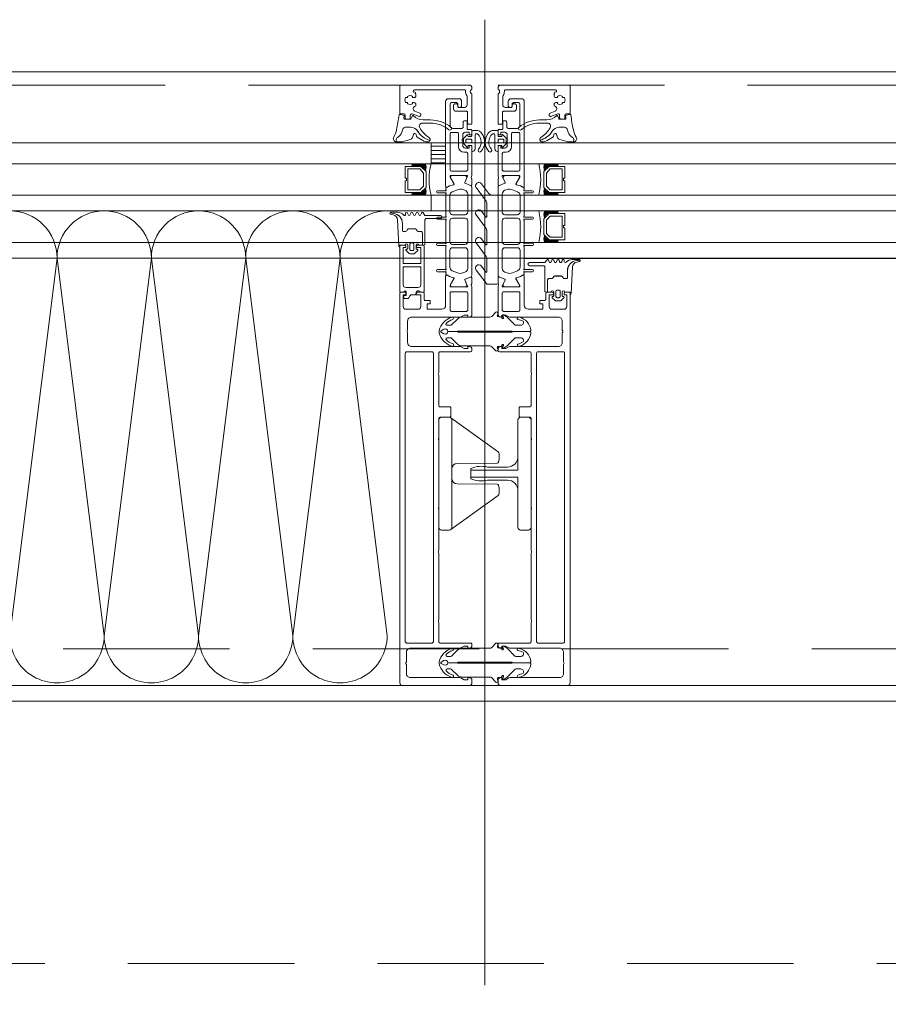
# Model space of a CAD drawing. Header units: millimetres. Extents: x 144573 to 336993, y 74252 to 247042.
# Tile 184 of 256: x 149592 to 149923, y 197940 to 198315. Entities that reach past the tile are written whole.
import ezdxf

# ---------------------------------------------------------------- set-up
doc = ezdxf.new("R2010")
doc.units = ezdxf.units.MM
doc.linetypes.add('ČÁRKOVANÁ', pattern=[19.05, 12.7, -6.35])
doc.layers.add('FASÁDA DETAILNÍ', color=255, linetype='Continuous', lineweight=0)

# ---------------------------------------------------------------- blocks, each defined once
blk = doc.blocks.new('244748_a')
blk.add_lwpolyline([(8.32, -1.69, 0.082248), (6.34, -0.9, -1.09695), (6.94, -0.1, -0.315353), (11.26, -5.15, -0.480529), (10.87, -5.64), (4.27, -5.64), (4.08, -5.45), (-16.53, -5.45), (-16.72, -5.64), (-20.43, -5.64, 0.574019), (-21.93, -4.78), (-22.99, -5.4, 0.524827), (-22.99, -5.9), (-21.93, -6.52, 0.574021), (-20.43, -5.66), (-16.72, -5.66), (-16.53, -5.85), (4.08, -5.85), (4.27, -5.66), (10.87, -5.66, -0.480529), (11.26, -6.15, -0.326229), (6.88, -11.09, -1.09695), (6.28, -10.3, 0.081457), (8.32, -9.61, 0.599203), (7.48, -8.05), (5.52, -8.05, 0.198965), (5.17, -8.2), (2.22, -11.15), (0.93, -12.01, -0.738038), (0.51, -11.62), (0.87, -11, 1), (0.35, -10.7), (0, -11.3), (-0.98, -11.3, 0.619205), (-1.45, -12.06), (-1.28, -12.43, -0.808139), (-2.04, -13.04), (-3.63, -11.44, 0.198906), (-4.34, -11.15), (-14.99, -11.15, -0.198936), (-16.76, -10.42), (-18.98, -8.2, 0.198942), (-19.33, -8.05), (-20.67, -8.05, 0.500217), (-21.09, -8.73, 0.122037), (-18.5, -10.27, -1.093735), (-19.1, -11.07, -0.240768), (-23.7, -6.07, -0.106226), (-23.7, -5.23, -0.256232), (-19, -0.13, -1.093735), (-18.4, -0.92, 0.116856), (-21.09, -2.57, 0.500217), (-20.67, -3.25), (-19.33, -3.25, 0.198942), (-18.98, -3.1), (-16.75, -0.88, -0.198936), (-14.99, -0.15), (-4.34, -0.15, 0.198907), (-3.63, 0.14), (-2.04, 1.74, -0.808139), (-1.28, 1.13), (-1.45, 0.76, 0.619205), (-0.98, 0), (0, 0), (0.35, -0.6, 1), (0.87, -0.3), (0.51, 0.32, -0.738038), (0.93, 0.71), (2.22, -0.15), (5.17, -3.1, 0.198965), (5.52, -3.25), (7.48, -3.25, 0.599203)], format="xyb", close=True)
blk = doc.blocks.new('236134_0100_s_v')
for points in [[(22.8, -23), (22.8, -5), (42, -5, 0.414214), (43, -4), (43, -1, 0.414214), (42, 0), (1, 0, 0.414214), (0, -1), (0, -4, 0.414214), (1, -5), (20.2, -5), (20.2, -23)], [(15, -5, -0.414214), (19, -9), (19, -16.57, 0.165764), (19.53, -23), (23.47, -23, 0.165764), (24, -16.57), (24, -9, -0.414214), (28, -5)]]:
    blk.add_lwpolyline(points, format="xyb")
blk = doc.blocks.new('236134_0200_s_v')
for points in [[(19.58, 5, -0.41166), (17.58, 6.98), (17.45, 22.25, 0.344217), (17.07, 22.73), (16, 23), (14, 23, 0.240828), (13.19, 22.59), (0.19, 4.59)], [(23.42, 5, 0.41166), (25.42, 6.98), (25.55, 22.25, -0.344217), (25.93, 22.73), (27, 23), (29, 23, -0.240828), (29.81, 22.59), (42.81, 4.59)]]:
    blk.add_lwpolyline(points, format="xyb")
blk.add_lwpolyline([(42, 5), (1, 5, 0.414214), (0, 4), (0, 1, 0.414214), (1, 0), (42, 0, 0.414214), (43, 1), (43, 4, 0.414214)], format="xyb", close=True)
blk = doc.blocks.new('284336')
for points in [[(-0.41, 0), (-0.41, -2, 0.990243), (-0.4, -3.02), (0.9, -3.02, 0.414214), (1.21, -2.71), (1.21, -2.61, -0.668123), (1.71, -2.4), (2.75, -3.45, -0.199004), (2.89, -3.79), (2.89, -5.43, -0.199038), (2.75, -5.77), (1.71, -6.82, -0.668191), (1.21, -6.61), (1.21, -6.51, 0.414214), (0.9, -6.2), (-0.4, -6.2, 0.990269), (-0.41, -7.22), (-0.41, -8.6), (-5.1, -8.6, -0.414215), (-5.59, -8.11), (-5.59, -7, 0.267949), (-5.84, -6.56), (-6.34, -6.27, -0.267949), (-6.59, -5.84), (-6.59, -3.38, -0.267949), (-6.34, -2.95), (-5.84, -2.66, 0.267949), (-5.59, -2.22), (-5.59, -1.51, 0.414214), (-6.1, -1), (-8.66, -1, -0.393156), (-12.46, 2.53, 0.067572), (-12.67, 3.43), (-12.8, 3.7, -0.637545), (-12.12, 3.53), (-11.92, 2.53, 0.344315), (-10.06, 0.91), (0, 0.38, -0.406913), (0.39, 0), (-0.41, 0)], [(-0.7, -9.6), (-10, -9.6, 0.414511), (-10.51, -10.11), (-10.51, -15.51, -1), (-11.69, -15.51), (-11.69, -9.6), (-12.69, -8.95, -0.668884), (-12.6, -8.23), (-11.99, -8.01, 0.766384), (-11.99, -7.21), (-12.6, -6.99, -0.76831), (-12.6, -6.23), (-11.99, -6.01, 0.766384), (-11.99, -5.21), (-12.6, -4.99, -0.76831), (-12.6, -4.23), (-11.99, -4.01, 0.766384), (-11.99, -3.21), (-12.6, -2.99, -0.877523), (-12.5, -2.22), (-12.1, -2.22, 0.698129), (-11.83, -1.5, -0.220231), (-12.89, 0.78), (-12.89, 3.45, -0.157143), (-12.82, 3.68), (-12.69, 3.42, -0.067482), (-12.48, 2.53, 0.393136), (-8.66, -1.02), (-6.1, -1.02, -0.414214), (-5.61, -1.51), (-5.61, -2.22, -0.267949), (-5.85, -2.65), (-6.35, -2.93, 0.267949), (-6.61, -3.38), (-6.61, -5.84, 0.267949), (-6.35, -6.29), (-5.85, -6.57, -0.267949), (-5.61, -7), (-5.61, -8.11, 0.414215), (-5.1, -8.62), (-0.41, -8.62), (-0.41, -9.31, -0.414212), (-0.7, -9.6)], [(1.7, -4.31, 0.414235), (1.2, -3.81), (-0.7, -3.81, 0.414214), (-1.2, -4.31), (-1.2, -4.91, 0.414214), (-0.7, -5.41), (1.2, -5.41, 0.414235), (1.7, -4.91), (1.7, -4.31)]]:
    blk.add_lwpolyline(points, format="xyb", close=True)
blk = doc.blocks.new('nesystémový nástavec 18')
for p, q in [((-18, 6.8), (-18, 8.8)), ((-17.5, 9.3), (-15.36, 9.3)), ((-11, 8), (-17, 8)), ((-17, 8), (-17, 6.3)), ((-15.36, 9.3), (0, 9.3)), ((-11, 1.3), (-11, 8)), ((-2.8, 8), (-9.7, 8)), ((-9.7, 1.3), (-9.7, 8)), ((0, 9.3), (0, 7.8)), ((-17, 6.3), (-17.5, 6.3)), ((-1.8, 2.3), (-1.8, 7)), ((-0.5, 7.3), (-0.5, 6.8)), ((0, 6.3), (0.55, 6.3)), ((0.55, 6.3), (0.95, 5.9)), ((0.95, 5.9), (0.95, 4.8)), ((0.95, 4.8), (0.95, 4.14)), ((0.95, 4.14), (1.2, 4.14)), ((1.4, 3.94), (1.4, 3.84)), ((-18, 0.5), (-18, 1.8)), ((-17.5, 2.3), (-17, 2.3)), ((-1.8, 0), (-17.5, 0)), ((-17, 2.3), (-17, 1.3)), ((-17, 1.3), (-11, 1.3)), ((-9.7, 1.3), (-2.8, 1.3)), ((0, 0), (-1.8, 0)), ((-0.4, 2.23), (-0.5, 2.04)), ((-0.5, 2.04), (-0.5, 2)), ((1.2, 2.44), (0, 2.44)), ((0, 1.5), (0, 0)), ((1.2, 1.85), (1.2, 2.44)), ((1.6, 3.64), (1.6, 3.64)), ((1.8, 1.37), (1.7, 1.35)), ((2.25, 1.63), (1.8, 1.37)), ((2.4, 2.84), (2.4, 1.89))]:
    blk.add_line(p, q)
for centre, radius, start, end in [((-17.5, 8.8), 0.5, 90, 180), ((-15.36, 9.8), 0.5, 270, 270.084), ((-2.8, 7), 1, 0, 90), ((0, 7.3), 0.5, 89.9955, 180.0071), ((-17.5, 6.8), 0.5, 180.0012, 269.9988), ((0, 6.8), 0.5, 179.9949, 270.006), ((0.75, 4.8), 0.2, 359.9656, 0.0344), ((1.2, 3.94), 0.2, 359.9707, 90.0249), ((1.6, 3.84), 0.2, 179.9737, 270.035), ((-17.5, 1.8), 0.5, 89.999, 180.0002), ((-17.5, 0.5), 0.5, 180, 270), ((-2.8, 2.3), 1, 270, 0), ((0, 2), 0.5, 179.9716, 270.0327), ((0, 1.94), 0.5, 89.9975, 144.0007), ((1.7, 1.85), 0.5, 179.9991, 270), ((1.6, 2.84), 0.8, 0.0065, 89.9919), ((2.1, 1.89), 0.3, 299.9815, 0.0183)]:
    blk.add_arc(centre, radius, start, end)
blk = doc.blocks.new('433270')
blk.add_lwpolyline([(1, 0, 0.414364), (0, -1), (0, -1.4, 0.255924), (0.23, -1.83, -0.547723), (0.23, -3.17, 0.255924), (0, -3.6), (0, -14.6, 0.414214), (0.3, -14.9), (1.2, -14.9, 0.414214), (1.7, -14.4), (1.7, -10.3, -0.414214), (2, -10), (6, -10, 0.414248), (7, -9), (7, -7.7, 0.414179), (6.5, -7.2), (5.7, -7.2, 0.414232), (5.4, -7.5), (5.4, -8.2, -0.414198), (5.1, -8.5), (2.8, -8.5, -0.414204), (1.8, -7.5), (1.8, -4.49, -0.147432), (1.97, -3.94, 0.147461), (2.4, -2.5), (2.4, -2.3, -0.414214), (2.9, -1.8), (21.87, -1.8, -0.668178), (22.22, -2.65), (22.16, -2.72, 1), (21.59, -3.29), (21.52, -3.35, 0.198912), (21.38, -3.71), (21.38, -4.05, 0.414214), (22.08, -4.75), (22.38, -4.75, 0.576988), (22.64, -4.3, -0.311246), (24.56, -4.3, 0.576988), (24.82, -4.75), (25.3, -4.75, -0.260065), (25.3, -6.65), (24.82, -6.65, 0.576988), (24.56, -7.1, -0.311246), (22.64, -7.1, 0.576988), (22.38, -6.65), (22.08, -6.65, 0.414214), (21.38, -7.35), (21.38, -7.61, 0.267949), (21.63, -8.04), (21.89, -8.2, -0.637047), (21.73, -10), (19.83, -10.7, 0.315299), (19.5, -11.17), (19.5, -11.49, 0.520567), (20.17, -11.96), (22.83, -10.99, -0.520567), (23.5, -11.46), (23.5, -12.5, 0.414062), (24, -13), (25, -13, 0.414186), (25.5, -12.5), (25.5, -11.5, -0.414182), (26, -11), (27, -11, 0.414214), (27.5, -10.5), (27.5, -0.5, 0.414214), (27, 0), (1, 0)], format="xyb", close=True)
blk = doc.blocks.new('284325')
for points in [[(0.84, -5.23, -0.560316), (0.94, -4.73), (1.94, -4.36, 0.3153), (2.14, -4.08), (2.14, -1.89, 0.451558), (1.8, -1.59), (0.9, -1.7, -0.399586), (0.57, -1.46), (0.3, -0.07, -0.415977), (0.53, 0.29, 0.024107), (6.15, 1.24, 0.076636), (8.99, 2.34, -0.577615), (10.79, 1.3), (10.02, 1.37, 0.283171), (9.08, 0.9, -0.168429), (7.07, -0.74), (5.9, -1.16, 0.315302), (5.24, -2.1), (5.24, -4.21, 0.269719), (6.76, -6.82, -0.194797), (10.18, -11.53, -0.342663), (9.17, -11.17, 0.119207), (5.43, -7.59, 0.578571), (3.63, -8.62), (3.63, -11.77, 0.176415), (6.16, -18.72, -1), (5.24, -19.49, -0.176415), (2.43, -11.77), (2.43, -8.89, 0.208286), (0.84, -5.23)], [(8.95, -6.65), (10.32, -8.78, -0.134555), (10.79, -10.63, -0.339795), (10.19, -11.53, 0.194788), (6.76, -6.81, -0.269736), (5.25, -4.21), (5.25, -2.1, -0.315302), (5.9, -1.17), (7.07, -0.74, 0.168429), (9.09, 0.89, -0.283167), (10.01, 1.36), (10.79, 1.29), (10.79, -0.74, -0.070852), (10.71, -1.3), (9.95, -3.93, -0.241839), (9.08, -4.83), (7.93, -5.22, 0.836024), (8.08, -6.19), (8.11, -6.19, -0.255349), (8.95, -6.65)]]:
    blk.add_lwpolyline(points, format="xyb", close=True)
blk = doc.blocks.new('*U1335')
for points in [[(0, 0, 0.414243), (0.1, 0.1), (0, 0.9, -1.0001), (0.2, 0.9), (0.1, 0.1, 0.414228), (0.2, 0, 0.414228)], [(0.2, 0, 0.414243), (0.3, 0.1), (0.2, 0.9, -1.0001), (0.4, 0.9), (0.3, 0.1, 0.414228), (0.4, 0, 0.414228)], [(0.4, 0, 0.414243), (0.5, 0.1), (0.4, 0.9, -1.0001), (0.6, 0.9), (0.5, 0.1, 0.414228), (0.6, 0, 0.414228)], [(0.6, 0, 0.414243), (0.7, 0.1), (0.6, 0.9, -1.0001), (0.8, 0.9), (0.7, 0.1, 0.414228), (0.8, 0, 0.414228)], [(0.8, 0, 0.414243), (0.9, 0.1), (0.8, 0.9, -1.0001), (1, 0.9), (0.9, 0.1, 0.414228), (1, 0, 0.414228)], [(1, 0, 0.414243), (1.1, 0.1), (1, 0.9, -1.0001), (1.2, 0.9), (1.1, 0.1, 0.414228), (1.2, 0, 0.414228)], [(1.2, 0, 0.414243), (1.3, 0.1), (1.2, 0.9, -1.0001), (1.4, 0.9), (1.3, 0.1, 0.414228), (1.4, 0, 0.414228)], [(1.4, 0, 0.414243), (1.5, 0.1), (1.4, 0.9, -1.0001), (1.6, 0.9), (1.5, 0.1, 0.414228), (1.6, 0, 0.414228)], [(1.6, 0, 0.414243), (1.7, 0.1), (1.6, 0.9, -1.0001), (1.8, 0.9), (1.7, 0.1, 0.414228), (1.8, 0, 0.414228)], [(1.8, 0, 0.414243), (1.9, 0.1), (1.8001, 0.9, -1.0001), (2, 0.9), (1.9001, 0.1, 0.414228), (2, 0, 0.414228)]]:
    blk.add_lwpolyline(points, format="xyb")
blk = doc.blocks.new('288126')
for points in [[(-16.5, 0), (16.5, 0)], [(-21.36, -6.34), (-17.8, -3.69)], [(-17, -2.08), (-17, -0.5)], [(17, -0.5), (17, -3.8)], [(-14.71, -4.5), (-19.87, -8.34)], [(-8.83, -4.3), (-14.11, -4.3)], [(-10.96, -6.34), (-8.71, -4.66)], [(-4.31, -4.5), (-9.47, -8.34)], [(1.81, -4.3), (-3.71, -4.3)], [(-0.35, -6.36), (1.93, -4.66)], [(6.33, -4.5), (1.14, -8.37)], [(12.21, -4.3), (6.93, -4.3)], [(10.05, -6.36), (12.33, -4.66)], [(16.6, -4.6), (11.54, -8.37)]]:
    blk.add_lwpolyline(points)
for centre, radius, start, end in [((16.5, -0.5), 0.5, 0, 90), ((-16.5, -0.5), 0.5, 90, 180), ((-20.61, -7.34), 1.25, 126.7059, 306.7059), ((-10.21, -7.34), 1.25, 126.7059, 306.7059), ((0.4, -7.37), 1.25, 126.7059, 306.7059), ((10.8, -7.37), 1.25, 126.7059, 306.7059), ((16, -3.8), 1, 306.7059, 0)]:
    blk.add_arc(centre, radius, start, end)
at = {"extrusion": (0, 0, -1)}
for centre, radius, start, end in [((19, -2.08), 2, 180, 233.2941), ((14.11, -5.3), 1, 53.2941, 90), ((8.83, -4.5), 0.2, 90, 233.2941), ((3.71, -5.3), 1, 53.2941, 90), ((-1.81, -4.5), 0.2, 90, 233.2941), ((-6.93, -5.3), 1, 53.2941, 90), ((-12.21, -4.5), 0.2, 90, 233.2941)]:
    blk.add_arc(centre, radius, start, end, dxfattribs=at)
blk = doc.blocks.new('246426')
for points in [[(-1.84, 0.64), (-2.86, -0.38, 0.198926), (-3.15, -1.09), (-3.15, -2.31, 0.198926), (-2.86, -3.02), (-1.84, -4.04, 0.637051), (-1.5, -3.92), (-1.45, -3.4), (-0.3, -3.4, -0.41484), (0, -3.7), (0, -5.19, 0.414232), (0.5, -5.69), (2.14, -5.69, 0.071862), (2.2, -5.68, 0.157876), (3.73, -4.64, 0.360336), (3.48, 2.39, 0.964062), (2.54, 1.48, -0.403385), (2.25, -4.34, -0.190964), (2.11, -4.39), (1.7, -4.39, -0.414214), (1.2, -3.89), (1.2, 1.31, 0.414201), (0.2, 2.31), (0, 2.31), (0, 0.3, -0.414214), (-0.3, 0), (-1.45, 0), (-1.5, 0.52, 0.637051), (-1.84, 0.64)], [(-2.25, -1.4, -0.414214), (-1.85, -1), (-0.4, -1, -0.414214), (0, -1.4), (0, -2, -0.414214), (-0.4, -2.4), (-1.85, -2.4, -0.414214), (-2.25, -2), (-2.25, -1.4)]]:
    blk.add_lwpolyline(points, format="xyb", close=True)

msp = doc.modelspace()

# ---------------------------------------------------------------- hatches: boundary and pattern name
at = {"layer": 'FASÁDA DETAILNÍ'}
h = msp.add_hatch(dxfattribs=at)
h.set_pattern_fill('ANSI31', color=256, scale=0.5, angle=495)
h.set_pattern_definition([(180, (139434.5588, 130529.9017), (-7e-16, -1.5875), [])])
h.paths.add_polyline_path([(149748.98, 198260.259), (149754.48, 198260.259), (149754.48, 198268.259), (149748.98, 198268.259)])

# ---------------------------------------------------------------- linework, layer by layer
for p, q in [((149769.48, 198315.204), (149769.48, 197946.967)), ((146726.48, 198268.259), (150831.98, 198268.259)), ((146726.48, 198268.259), (157106.98, 198268.259)), ((149339.98, 198268.259), (149748.98, 198268.259)), ((149748.98, 198268.259), (149748.98, 198260.259)), ((150831.98, 198260.259), (146726.48, 198260.259)), ((157106.98, 198260.259), (146726.48, 198260.259)), ((149748.98, 198260.259), (149339.98, 198260.259)), ((146726.48, 198248.259), (150831.98, 198248.259)), ((146726.48, 198248.259), (157106.98, 198248.259)), ((149339.98, 198248.259), (149748.98, 198248.259)), ((149748.98, 198242.259), (149748.98, 198248.259)), ((150831.98, 198242.259), (146726.48, 198242.259)), ((157106.98, 198242.259), (146726.48, 198242.259)), ((149748.98, 198242.259), (149339.98, 198242.259)), ((146726.48, 198230.259), (158164.518, 198230.259)), ((149784.479, 198230.259), (151885.98, 198230.259)), ((158151.479, 198224.259), (146726.48, 198224.259)), ((151885.98, 198224.214), (149784.479, 198224.155)), ((150554.98, 198061.259), (147717.98, 198061.259))]:
    msp.add_line(p, q, dxfattribs=at)
for points in [[(173301.48, 174615.259), (146721.48, 174615.259), (146721.48, 198295.259), (173301.48, 198295.259)], [(149748.98, 198268.259), (149754.48, 198268.259), (149754.48, 198260.259), (149748.98, 198260.259)], [(149738.98, 198249.259), (149744.98, 198249.259), (149746.98, 198251.259), (149746.98, 198257.259), (149744.98, 198259.259), (149738.98, 198259.259), (149738.98, 198254.759), (149739.48, 198254.759), (149739.48, 198253.759), (149738.98, 198253.759)], [(149739.98, 198258.259), (149739.98, 198250.259), (149744.566, 198250.259), (149745.98, 198251.673), (149745.98, 198256.706), (149744.566, 198258.259)], [(149799.98, 198249.259), (149793.98, 198249.259), (149791.98, 198251.259), (149791.98, 198257.259), (149793.98, 198259.259), (149799.98, 198259.259), (149799.98, 198254.759), (149799.48, 198254.759), (149799.48, 198253.759), (149799.98, 198253.759)], [(149798.98, 198258.259), (149798.98, 198250.259), (149794.394, 198250.259), (149792.98, 198251.673), (149792.98, 198256.706), (149794.394, 198258.259)], [(149799.98, 198231.259), (149793.98, 198231.259), (149791.98, 198233.259), (149791.98, 198239.259), (149793.98, 198241.259), (149799.98, 198241.259), (149799.98, 198236.759), (149799.48, 198236.759), (149799.48, 198235.759), (149799.98, 198235.759)], [(149798.98, 198240.259), (149798.98, 198232.259), (149794.394, 198232.259), (149792.98, 198233.673), (149792.98, 198238.706), (149794.394, 198240.259)], [(173061.48, 174855.259), (146961.48, 174855.259), (146961.48, 198055.259), (173061.48, 198055.259)]]:
    msp.add_lwpolyline(points, close=True, dxfattribs=at)
at = {"layer": 'FASÁDA DETAILNÍ', "linetype": 'ČÁRKOVANÁ', "ltscale": 5}
for points in [[(173296.48, 174620.259), (146726.48, 174620.259), (146726.48, 198290.259), (173296.48, 198290.259)], [(173081.48, 174835.259), (146941.48, 174835.259), (146941.48, 198075.259), (173081.48, 198075.259)], [(172961.48, 174955.259), (147061.48, 174955.259), (147061.48, 197955.259), (172961.48, 197955.259)]]:
    msp.add_lwpolyline(points, close=True, dxfattribs=at)
at = {"layer": 'FASÁDA DETAILNÍ'}
for points in [[(149764.48, 198255.759), (149764.48, 198266.758, 0.4144257), (149763.98, 198267.259), (149763.487, 198267.259), (149763.487, 198266.259), (149761.987, 198266.259, -0.4142136), (149760.987, 198267.259), (149760.987, 198268.759, -0.3999851), (149760.987, 198269.759), (149760.987, 198271.259, -0.4142136), (149761.987, 198272.259), (149763.48, 198272.259), (149763.48, 198271.259), (149763.98, 198271.259, 0.4144559), (149764.48, 198271.759), (149764.479, 198273.059, 0.4139712), (149764.179, 198273.359), (149762.98, 198273.359, -0.4142136), (149762.68, 198273.659), (149762.68, 198276.659), (149761.68, 198276.659, 0.4142136), (149761.18, 198276.159), (149761.18, 198274.259, -0.4142136), (149760.68, 198273.759), (149757.18, 198273.759, -0.4142056), (149756.18, 198274.759), (149756.18, 198283.059, -0.4142063), (149756.68, 198283.559), (149758.58, 198283.559, -0.414219), (149759.08, 198283.059), (149759.08, 198282.259, 0.4142136), (149759.58, 198281.759), (149760.08, 198281.759, 0.4142136), (149760.58, 198282.259), (149760.58, 198284.059, 0.4142136), (149759.58, 198285.059), (149755.48, 198285.059, 0.4142136), (149754.48, 198284.059), (149754.48, 198255.759), (149754.48, 198251.658, 0.5773503), (149755.08, 198251.312), (149755.943, 198251.81), (149757.435, 198252.238, 0.4887011), (149757.612, 198252.677), (149756.18, 198255.143), (149756.18, 198255.564, -0.4325656), (149756.38, 198255.759), (149762.685, 198255.759, -0.5483974), (149762.87, 198255.477), (149761.802, 198253.093, 0.4253361), (149761.91, 198252.826), (149763.933, 198252.009, 0.5315625), (149764.482, 198252.38), (149764.482, 198254.445, 0.2313061), (149764.367, 198254.681, -0.3061853), (149764.263, 198255.001), (149764.48, 198255.759)], [(149774.48, 198255.759), (149774.48, 198266.758, -0.4144257), (149774.98, 198267.259), (149775.473, 198267.259), (149775.473, 198266.259), (149776.973, 198266.259, 0.4142136), (149777.973, 198267.259), (149777.973, 198268.759, 0.3999851), (149777.973, 198269.759), (149777.973, 198271.259, 0.4142136), (149776.973, 198272.259), (149775.48, 198272.259), (149775.48, 198271.259), (149774.98, 198271.259, -0.4144559), (149774.48, 198271.759), (149774.481, 198273.059, -0.4139712), (149774.781, 198273.359), (149775.98, 198273.359, 0.4142136), (149776.28, 198273.659), (149776.28, 198276.659), (149777.28, 198276.659, -0.4142136), (149777.78, 198276.159), (149777.78, 198274.259, 0.4142136), (149778.28, 198273.759), (149781.78, 198273.759, 0.4142056), (149782.78, 198274.759), (149782.78, 198283.059, 0.4142063), (149782.28, 198283.559), (149780.38, 198283.559, 0.414219), (149779.88, 198283.059), (149779.88, 198282.259, -0.4142136), (149779.38, 198281.759), (149778.88, 198281.759, -0.4142136), (149778.38, 198282.259), (149778.38, 198284.059, -0.4142136), (149779.38, 198285.059), (149783.48, 198285.059, -0.4142136), (149784.48, 198284.059), (149784.48, 198255.759), (149784.48, 198251.658, -0.5773503), (149783.88, 198251.312), (149783.017, 198251.81), (149781.525, 198252.238, -0.4887011), (149781.348, 198252.677), (149782.78, 198255.143), (149782.78, 198255.564, 0.4325656), (149782.58, 198255.759), (149776.275, 198255.759, 0.5483974), (149776.09, 198255.477), (149777.158, 198253.093, -0.4253361), (149777.05, 198252.826), (149775.027, 198252.009, -0.5315625), (149774.478, 198252.38), (149774.478, 198254.445, -0.2313061), (149774.593, 198254.681, 0.3061853), (149774.697, 198255.001), (149774.48, 198255.759)], [(149756.18, 198257.959), (149756.18, 198271.659, -0.4142136), (149756.68, 198272.159), (149758.887, 198272.159, -0.4142136), (149759.387, 198271.659), (149759.387, 198266.688, 0.4111388), (149761.387, 198264.659), (149762.38, 198264.659, -0.4142136), (149762.88, 198264.159), (149762.88, 198257.959, -0.4142136), (149762.38, 198257.459), (149756.68, 198257.459, -0.4142136), (149756.18, 198257.959)], [(149782.78, 198257.959), (149782.78, 198271.659, 0.4142136), (149782.28, 198272.159), (149780.073, 198272.159, 0.4142136), (149779.573, 198271.659), (149779.573, 198266.688, -0.4111388), (149777.573, 198264.659), (149776.58, 198264.659, 0.4142136), (149776.08, 198264.159), (149776.08, 198257.959, 0.4142136), (149776.58, 198257.459), (149782.28, 198257.459, 0.4142136), (149782.78, 198257.959)], [(149764.48, 198217.597), (149764.481, 198229.509), (149764.48, 198251.42, 0.3058367), (149764.167, 198251.883), (149761.88, 198252.806, -0.4253361), (149761.772, 198253.073), (149762.489, 198254.692, 0.5437525), (149761.804, 198255.749), (149756.9, 198255.749, 0.5781822), (149756.381, 198254.847), (149757.642, 198252.655, -0.4885049), (149757.466, 198252.216), (149755.951, 198251.782), (149754.63, 198251.02, 0.2824777), (149754.481, 198250.744), (149754.481, 198250.298, -1.4470094), (149754.349, 198249.948), (149751.381, 198249.948, 1), (149751.381, 198249.148), (149754.349, 198249.148, -1.4470094), (149754.481, 198248.798), (149754.481, 198240.259, -1.4470094), (149754.349, 198239.909), (149751.381, 198239.909, 1), (149751.381, 198239.109), (149754.349, 198239.109, -1.4470094), (149754.481, 198238.758), (149754.481, 198230.259, -1.4470094), (149754.349, 198229.909), (149751.381, 198229.909, 1), (149751.381, 198229.109), (149754.349, 198229.109, -1.4470094), (149754.481, 198228.758), (149754.481, 198220.219, -1.4470094), (149754.349, 198219.869), (149751.381, 198219.869, 1), (149751.381, 198219.069), (149754.349, 198219.069, -1.4470094), (149754.481, 198218.718), (149754.481, 198218.273, 0.2824777), (149754.63, 198217.997), (149755.951, 198217.235), (149757.466, 198216.801, -0.4885049), (149757.642, 198216.361), (149756.381, 198214.17, 0.5781822), (149756.9, 198213.269), (149761.804, 198213.269, 0.5437525), (149762.489, 198214.325), (149761.772, 198215.944, -0.4253361), (149761.88, 198216.211), (149764.167, 198217.134, 0.3058367), (149764.48, 198217.597)], [(149774.48, 198217.597), (149774.479, 198229.509), (149774.48, 198251.42, -0.3058367), (149774.793, 198251.883), (149777.08, 198252.806, 0.4253361), (149777.188, 198253.073), (149776.471, 198254.692, -0.5437525), (149777.156, 198255.749), (149782.06, 198255.749, -0.5781822), (149782.579, 198254.847), (149781.318, 198252.655, 0.4885049), (149781.494, 198252.216), (149783.009, 198251.782), (149784.33, 198251.02, -0.2824777), (149784.479, 198250.744), (149784.479, 198250.298, 1.4470094), (149784.611, 198249.948), (149787.579, 198249.948, -1), (149787.579, 198249.148), (149784.611, 198249.148, 1.4470094), (149784.479, 198248.798), (149784.479, 198240.259, 1.4470094), (149784.611, 198239.909), (149787.579, 198239.909, -1), (149787.579, 198239.109), (149784.611, 198239.109, 1.4470094), (149784.479, 198238.758), (149784.479, 198230.259, 1.4470094), (149784.611, 198229.909), (149787.579, 198229.909, -1), (149787.579, 198229.109), (149784.611, 198229.109, 1.4470094), (149784.479, 198228.758), (149784.479, 198220.219, 1.4470094), (149784.611, 198219.869), (149787.579, 198219.869, -1), (149787.579, 198219.069), (149784.611, 198219.069, 1.4470094), (149784.479, 198218.718), (149784.479, 198218.273, -0.2824777), (149784.33, 198217.997), (149783.009, 198217.235), (149781.494, 198216.801, 0.4885049), (149781.318, 198216.361), (149782.579, 198214.17, -0.5781822), (149782.06, 198213.269), (149777.156, 198213.269, -0.5437525), (149776.471, 198214.325), (149777.188, 198215.944, 0.4253361), (149777.08, 198216.211), (149774.793, 198217.134, -0.3058367), (149774.48, 198217.597)], [(149762.881, 198248.709), (149762.881, 198241.809, -0.4142178), (149761.881, 198240.809), (149757.081, 198240.809, -0.4142178), (149756.081, 198241.809), (149756.081, 198248.171, -0.305619), (149757.018, 198249.561), (149758.943, 198250.34, -0.1764286), (149760.994, 198250.412), (149761.845, 198250.135, -0.3249157), (149762.881, 198248.709)], [(149776.079, 198248.709), (149776.079, 198241.809, 0.4142178), (149777.079, 198240.809), (149781.879, 198240.809, 0.4142178), (149782.879, 198241.809), (149782.879, 198248.171, 0.305619), (149781.942, 198249.561), (149780.018, 198250.34, 0.1764286), (149777.966, 198250.412), (149777.116, 198250.135, 0.3249157), (149776.079, 198248.709)], [(149762.881, 198238.509), (149762.881, 198230.509, -0.4142136), (149761.881, 198229.509), (149757.081, 198229.509, -0.4142136), (149756.081, 198230.509), (149756.081, 198238.509, -0.4142136), (149757.081, 198239.509), (149761.881, 198239.509, -0.4142136), (149762.881, 198238.509)], [(149776.079, 198238.509), (149776.079, 198230.509, 0.4142136), (149777.079, 198229.509), (149781.879, 198229.509, 0.4142136), (149782.879, 198230.509), (149782.879, 198238.509, 0.4142136), (149781.879, 198239.509), (149777.079, 198239.509, 0.4142136), (149776.079, 198238.509)], [(149762.881, 198227.209), (149762.881, 198220.308, -0.3249157), (149761.845, 198218.882), (149760.994, 198218.605, -0.1764286), (149758.943, 198218.678), (149757.018, 198219.456, -0.305619), (149756.081, 198220.846), (149756.081, 198227.209, -0.4142178), (149757.081, 198228.209), (149761.881, 198228.209, -0.4142178), (149762.881, 198227.209)], [(149776.079, 198227.209), (149776.079, 198220.308, 0.3249157), (149777.116, 198218.882), (149777.966, 198218.605, 0.1764286), (149780.018, 198218.678), (149781.942, 198219.456, 0.305619), (149782.879, 198220.846), (149782.879, 198227.209, 0.4142178), (149781.879, 198228.209), (149777.079, 198228.209, 0.4142178), (149776.079, 198227.209)], [(149736.98, 198062.259), (149736.98, 198210.759, -0.4142136), (149737.48, 198211.259), (149738.78, 198211.259, -0.4142197), (149739.28, 198210.759), (149739.28, 198210.259), (149738.28, 198210.259), (149738.28, 198205.759, 0.4142136), (149739.28, 198204.759), (149743.98, 198204.759, 0.4142136), (149744.98, 198205.759), (149744.98, 198210.259), (149743.28, 198210.259), (149743.28, 198210.759, -0.4142012), (149743.78, 198211.259), (149745.78, 198211.259, -0.4142136), (149746.28, 198210.759), (149746.28, 198208.615, 0.4142136), (149746.78, 198208.115), (149748.58, 198208.115), (149748.58, 198206.864), (149747.38, 198206.864), (149747.38, 198205.059, 0.4142136), (149747.68, 198204.759), (149752.979, 198204.759, 0.4141667), (149754.479, 198206.258), (149754.48, 198213.256), (149754.48, 198217.356, -0.5773503), (149755.08, 198217.703), (149755.943, 198217.204), (149757.435, 198216.777, -0.4887011), (149757.612, 198216.337), (149756.18, 198213.872), (149756.18, 198213.451, 0.4325656), (149756.38, 198213.256), (149762.685, 198213.256, 0.5483974), (149762.87, 198213.538), (149761.802, 198215.922, -0.4253361), (149761.91, 198216.189), (149763.933, 198217.005, -0.5315629), (149764.482, 198216.634), (149764.482, 198214.57, -0.2313061), (149764.367, 198214.334, 0.3061853), (149764.263, 198214.014), (149764.48, 198213.256), (149764.48, 198202.753, -0.4142136), (149763.48, 198201.753), (149762.98, 198201.753), (149762.98, 198202.553), (149761.48, 198202.553), (149760.336, 198201.893, -0.1316504), (149759.836, 198201.759), (149741.472, 198201.759, 0.4142136), (149739.972, 198200.259), (149739.972, 198196.758, 0.3999851), (149739.972, 198195.758), (149739.972, 198192.059, 0.4142136), (149741.472, 198190.559), (149759.836, 198190.559, -0.1316504), (149760.336, 198190.425), (149761.48, 198189.764), (149762.98, 198189.764), (149762.98, 198190.564), (149763.48, 198190.564, -0.4142136), (149764.48, 198189.564), (149764.48, 198189.059, -0.4142136), (149763.98, 198188.559), (149752.38, 198188.559, 0.4142136), (149751.88, 198188.059), (149751.88, 198180.659, 0.3999851), (149751.88, 198179.659), (149751.88, 198168.059, 0.4142136), (149752.38, 198167.559), (149755.98, 198167.559, -0.4142136), (149756.48, 198167.059), (149756.48, 198164.059, -0.4142136), (149755.98, 198163.559), (149752.38, 198163.559, 0.4142136), (149751.88, 198163.059), (149751.88, 198155.759, 0.38324), (149751.88, 198154.759), (149751.88, 198129.259, 0.38324), (149751.88, 198128.259), (149751.88, 198112.759, 0.38324), (149751.88, 198111.759), (149751.88, 198086.259, 0.38324), (149751.88, 198085.259), (149751.88, 198077.959, 0.4142136), (149752.38, 198077.459), (149763.98, 198077.459, -0.4142136), (149764.48, 198076.959), (149764.48, 198076.459, -0.4142136), (149763.48, 198075.459), (149762.98, 198075.459), (149762.98, 198076.259), (149761.48, 198076.259), (149760.326, 198075.593, -0.1169365), (149759.826, 198075.459), (149740.972, 198075.459, 0.4142315), (149739.472, 198073.959), (149739.472, 198070.249, 0.3999851), (149739.472, 198069.249), (149739.472, 198065.759, 0.4142315), (149740.972, 198064.259), (149759.826, 198064.259, -0.1169365), (149760.326, 198064.125), (149761.48, 198063.459), (149762.98, 198063.459), (149762.98, 198064.259), (149763.48, 198064.259, -0.4142136), (149764.48, 198063.259), (149764.48, 198062.259, -0.4142136), (149763.48, 198061.259), (149737.98, 198061.259, -0.4142135), (149736.98, 198062.259)], [(149801.98, 198062.259), (149801.98, 198210.759, 0.4142136), (149801.48, 198211.259), (149800.18, 198211.259, 0.4142197), (149799.68, 198210.759), (149799.68, 198210.259), (149800.68, 198210.259), (149800.68, 198205.759, -0.4142136), (149799.68, 198204.759), (149794.98, 198204.759, -0.4142136), (149793.98, 198205.759), (149793.98, 198210.259), (149795.68, 198210.259), (149795.68, 198210.759, 0.4142012), (149795.18, 198211.259), (149793.18, 198211.259, 0.4142136), (149792.68, 198210.759), (149792.68, 198208.615, -0.4142136), (149792.18, 198208.115), (149790.38, 198208.115), (149790.38, 198206.864), (149791.58, 198206.864), (149791.58, 198205.059, -0.4142136), (149791.28, 198204.759), (149785.981, 198204.759, -0.4141667), (149784.481, 198206.258), (149784.48, 198213.256), (149784.48, 198217.356, 0.5773503), (149783.88, 198217.703), (149783.017, 198217.204), (149781.525, 198216.777, 0.4887011), (149781.348, 198216.337), (149782.78, 198213.872), (149782.78, 198213.451, -0.4325656), (149782.58, 198213.256), (149776.275, 198213.256, -0.5483974), (149776.09, 198213.538), (149777.158, 198215.922, 0.4253361), (149777.05, 198216.189), (149775.027, 198217.005, 0.5315629), (149774.478, 198216.634), (149774.478, 198214.57, 0.2313061), (149774.593, 198214.334, -0.3061853), (149774.697, 198214.014), (149774.48, 198213.256), (149774.48, 198202.753, 0.4142136), (149775.48, 198201.753), (149775.98, 198201.753), (149775.98, 198202.553), (149777.48, 198202.553), (149778.624, 198201.893, 0.1316504), (149779.124, 198201.759), (149797.488, 198201.759, -0.4142136), (149798.988, 198200.259), (149798.988, 198196.758, -0.3999851), (149798.988, 198195.758), (149798.988, 198192.059, -0.4142136), (149797.488, 198190.559), (149779.124, 198190.559, 0.1316504), (149778.624, 198190.425), (149777.48, 198189.764), (149775.98, 198189.764), (149775.98, 198190.564), (149775.48, 198190.564, 0.4142136), (149774.48, 198189.564), (149774.48, 198189.059, 0.4142136), (149774.98, 198188.559), (149786.58, 198188.559, -0.4142136), (149787.08, 198188.059), (149787.08, 198180.659, -0.3999851), (149787.08, 198179.659), (149787.08, 198168.059, -0.4142136), (149786.58, 198167.559), (149782.98, 198167.559, 0.4142136), (149782.48, 198167.059), (149782.48, 198164.059, 0.4142136), (149782.98, 198163.559), (149786.58, 198163.559, -0.4142136), (149787.08, 198163.059), (149787.08, 198155.759, -0.38324), (149787.08, 198154.759), (149787.08, 198129.259, -0.38324), (149787.08, 198128.259), (149787.08, 198112.759, -0.38324), (149787.08, 198111.759), (149787.08, 198086.259, -0.38324), (149787.08, 198085.259), (149787.08, 198077.959, -0.4142136), (149786.58, 198077.459), (149774.98, 198077.459, 0.4142136), (149774.48, 198076.959), (149774.48, 198076.459, 0.4142136), (149775.48, 198075.459), (149775.98, 198075.459), (149775.98, 198076.259), (149777.48, 198076.259), (149778.634, 198075.593, 0.1169365), (149779.134, 198075.459), (149797.988, 198075.459, -0.4142315), (149799.488, 198073.959), (149799.488, 198070.249, -0.3999851), (149799.488, 198069.249), (149799.488, 198065.759, -0.4142315), (149797.988, 198064.259), (149779.134, 198064.259, 0.1169365), (149778.634, 198064.125), (149777.48, 198063.459), (149775.98, 198063.459), (149775.98, 198064.259), (149775.48, 198064.259, 0.4142136), (149774.48, 198063.259), (149774.48, 198062.259, 0.4142136), (149775.48, 198061.259), (149800.98, 198061.259, 0.4142135), (149801.98, 198062.259)], [(149762.38, 198203.959, 0.4142136), (149762.88, 198204.459), (149762.88, 198210.959, 0.4142136), (149762.38, 198211.459), (149756.68, 198211.459, 0.4142136), (149756.18, 198210.959), (149756.18, 198204.459, 0.4142136), (149756.68, 198203.959), (149762.38, 198203.959)], [(149776.58, 198203.959, -0.4142136), (149776.08, 198204.459), (149776.08, 198210.959, -0.4142136), (149776.58, 198211.459), (149782.28, 198211.459, -0.4142136), (149782.78, 198210.959), (149782.78, 198204.459, -0.4142136), (149782.28, 198203.959), (149776.58, 198203.959)], [(149739.08, 198188.059), (149739.08, 198077.959, 0.4142136), (149739.58, 198077.459), (149749.28, 198077.459, 0.4142136), (149749.78, 198077.959), (149749.78, 198188.059, 0.4142136), (149749.28, 198188.559), (149739.58, 198188.559, 0.4142136), (149739.08, 198188.059)], [(149799.88, 198188.059), (149799.88, 198077.959, -0.4142136), (149799.38, 198077.459), (149789.68, 198077.459, -0.4142136), (149789.18, 198077.959), (149789.18, 198188.059, -0.4142136), (149789.68, 198188.559), (149799.38, 198188.559, -0.4142136), (149799.88, 198188.059)]]:
    msp.add_lwpolyline(points, format="xyb", close=True, dxfattribs=at)
msp.add_lwpolyline([(149737.98, 198061.259), (149350.98, 198061.259)], dxfattribs=at)
for centre, radius, start, end in [((149741.117, 198259.759), 0.596, 303.03656, 56.96344), ((149741.41, 198259.759), 0.596, 303.03656, 56.96344), ((149741.702, 198259.759), 0.596, 303.03656, 56.96344), ((149741.995, 198259.759), 0.596, 303.03656, 56.96344), ((149742.287, 198259.759), 0.596, 303.03656, 56.96344), ((149742.58, 198259.759), 0.596, 303.03656, 56.96344), ((149742.872, 198259.759), 0.596, 303.03656, 56.96344), ((149743.165, 198259.759), 0.596, 303.03656, 56.96344), ((149743.457, 198259.759), 0.596, 303.03656, 56.96344), ((149743.75, 198259.759), 0.596, 303.03656, 56.96344), ((149744.042, 198259.759), 0.596, 303.03656, 56.96344), ((149744.335, 198259.759), 0.596, 303.03656, 56.96344), ((149744.627, 198259.759), 0.596, 303.03656, 56.96344), ((149744.64, 198259.621), 0.879, 313.99491, 46.49644), ((149744.549, 198259.473), 1.263, 321.96563, 38.49956), ((149744.389, 198259.334), 1.712, 327.29495, 32.68565), ((149744.145, 198259.189), 2.248, 331.52734, 28.40281), ((149743.796, 198259.021), 2.897, 335.30667, 25.29515), ((149743.429, 198258.907), 3.546, 337.29382, 22.40905), ((149770.871, 198254.259), 22.699, 164.67278, 195.32722), ((149768.089, 198254.259), 22.699, 344.67278, 15.32722), ((149795.531, 198258.907), 3.546, 157.59095, 202.70618), ((149795.164, 198259.021), 2.897, 154.70485, 204.69333), ((149794.815, 198259.189), 2.248, 151.59719, 208.47266), ((149794.571, 198259.334), 1.712, 147.31435, 212.70505), ((149794.411, 198259.473), 1.263, 141.50044, 218.03437), ((149794.321, 198259.621), 0.879, 133.50356, 226.00509), ((149794.333, 198259.759), 0.596, 123.03656, 236.96344), ((149794.625, 198259.759), 0.596, 123.03656, 236.96344), ((149794.918, 198259.759), 0.596, 123.03656, 236.96344), ((149795.21, 198259.759), 0.596, 123.03656, 236.96344), ((149795.503, 198259.759), 0.596, 123.03656, 236.96344), ((149795.795, 198259.759), 0.596, 123.03656, 236.96344), ((149796.088, 198259.759), 0.596, 123.03656, 236.96344), ((149796.38, 198259.759), 0.596, 123.03656, 236.96344), ((149796.673, 198259.759), 0.596, 123.03656, 236.96344), ((149796.965, 198259.759), 0.596, 123.03656, 236.96344), ((149797.258, 198259.759), 0.596, 123.03656, 236.96344), ((149797.55, 198259.759), 0.596, 123.03656, 236.96344), ((149797.843, 198259.759), 0.596, 123.03656, 236.96344), ((149744.389, 198249.183), 1.712, 327.31435, 32.70505), ((149744.145, 198249.328), 2.248, 331.59719, 28.47266), ((149743.796, 198249.496), 2.897, 334.70485, 24.69333), ((149743.429, 198249.61), 3.546, 337.59095, 22.70618), ((149795.531, 198249.61), 3.546, 157.29382, 202.40905), ((149795.164, 198249.496), 2.897, 155.30667, 205.29515), ((149794.815, 198249.328), 2.248, 151.52734, 208.40281), ((149794.571, 198249.183), 1.712, 147.29495, 212.68565), ((149741.117, 198248.759), 0.596, 303.03656, 56.96344), ((149741.41, 198248.759), 0.596, 303.03656, 56.96344), ((149741.702, 198248.759), 0.596, 303.03656, 56.96344), ((149741.995, 198248.759), 0.596, 303.03656, 56.96344), ((149742.287, 198248.759), 0.596, 303.03656, 56.96344), ((149742.58, 198248.759), 0.596, 303.03656, 56.96344), ((149742.872, 198248.759), 0.596, 303.03656, 56.96344), ((149743.165, 198248.759), 0.596, 303.03656, 56.96344), ((149743.457, 198248.759), 0.596, 303.03656, 56.96344), ((149743.75, 198248.759), 0.596, 303.03656, 56.96344), ((149744.042, 198248.759), 0.596, 303.03656, 56.96344), ((149744.335, 198248.759), 0.596, 303.03656, 56.96344), ((149744.627, 198248.759), 0.596, 303.03656, 56.96344), ((149744.64, 198248.896), 0.879, 313.50356, 46.00509), ((149744.549, 198249.045), 1.263, 321.50044, 38.03437), ((149794.411, 198249.045), 1.263, 141.96563, 218.49956), ((149794.321, 198248.896), 0.879, 133.99491, 226.49644), ((149794.333, 198248.759), 0.596, 123.03656, 236.96344), ((149794.625, 198248.759), 0.596, 123.03656, 236.96344), ((149794.918, 198248.759), 0.596, 123.03656, 236.96344), ((149795.21, 198248.759), 0.596, 123.03656, 236.96344), ((149795.503, 198248.759), 0.596, 123.03656, 236.96344), ((149795.795, 198248.759), 0.596, 123.03656, 236.96344), ((149796.088, 198248.759), 0.596, 123.03656, 236.96344), ((149796.38, 198248.759), 0.596, 123.03656, 236.96344), ((149796.673, 198248.759), 0.596, 123.03656, 236.96344), ((149796.965, 198248.759), 0.596, 123.03656, 236.96344), ((149797.258, 198248.759), 0.596, 123.03656, 236.96344), ((149797.55, 198248.759), 0.596, 123.03656, 236.96344), ((149797.843, 198248.759), 0.596, 123.03656, 236.96344), ((149768.089, 198236.259), 22.699, 344.67278, 15.32722), ((149795.531, 198240.907), 3.546, 157.59095, 202.70618), ((149795.164, 198241.021), 2.897, 154.70485, 204.69333), ((149794.815, 198241.189), 2.248, 151.59719, 208.47266), ((149794.571, 198241.334), 1.712, 147.31435, 212.70505), ((149794.411, 198241.473), 1.263, 141.50044, 218.03437), ((149794.321, 198241.621), 0.879, 133.50356, 226.00509), ((149794.333, 198241.759), 0.596, 123.03656, 236.96344), ((149794.625, 198241.759), 0.596, 123.03656, 236.96344), ((149794.918, 198241.759), 0.596, 123.03656, 236.96344), ((149795.21, 198241.759), 0.596, 123.03656, 236.96344), ((149795.503, 198241.759), 0.596, 123.03656, 236.96344), ((149795.795, 198241.759), 0.596, 123.03656, 236.96344), ((149796.088, 198241.759), 0.596, 123.03656, 236.96344), ((149796.38, 198241.759), 0.596, 123.03656, 236.96344), ((149796.673, 198241.759), 0.596, 123.03656, 236.96344), ((149796.965, 198241.759), 0.596, 123.03656, 236.96344), ((149797.258, 198241.759), 0.596, 123.03656, 236.96344), ((149797.55, 198241.759), 0.596, 123.03656, 236.96344), ((149797.843, 198241.759), 0.596, 123.03656, 236.96344), ((149795.531, 198231.61), 3.546, 157.29382, 202.40905), ((149795.164, 198231.496), 2.897, 155.30667, 205.29515), ((149794.815, 198231.328), 2.248, 151.52734, 208.40281), ((149794.571, 198231.183), 1.712, 147.29495, 212.68565), ((149794.411, 198231.045), 1.263, 141.96563, 218.49956), ((149794.321, 198230.896), 0.879, 133.99491, 226.49644), ((149794.333, 198230.759), 0.596, 123.03656, 236.96344), ((149794.625, 198230.759), 0.596, 123.03656, 236.96344), ((149794.918, 198230.759), 0.596, 123.03656, 236.96344), ((149795.21, 198230.759), 0.596, 123.03656, 236.96344), ((149795.503, 198230.759), 0.596, 123.03656, 236.96344), ((149795.795, 198230.759), 0.596, 123.03656, 236.96344), ((149796.088, 198230.759), 0.596, 123.03656, 236.96344), ((149796.38, 198230.759), 0.596, 123.03656, 236.96344), ((149796.673, 198230.759), 0.596, 123.03656, 236.96344), ((149796.965, 198230.759), 0.596, 123.03656, 236.96344), ((149797.258, 198230.759), 0.596, 123.03656, 236.96344), ((149797.55, 198230.759), 0.596, 123.03656, 236.96344), ((149797.843, 198230.759), 0.596, 123.03656, 236.96344)]:
    msp.add_arc(centre, radius, start, end, dxfattribs=at)

# ---------------------------------------------------------------- block references
at = {"layer": 'FASÁDA DETAILNÍ', "xscale": -1}
msp.add_blockref('433270', (149764.48, 198290.259), dxfattribs=at)
at = {"layer": 'FASÁDA DETAILNÍ'}
msp.add_blockref('433270', (149774.48, 198290.259), dxfattribs=at)
at = {"layer": 'FASÁDA DETAILNÍ', "xscale": -1}
for name, p, rotation in [('284325', (149736.98, 198279.399), 90), ('246426', (149764.484, 198267.259), 180), ('284336', (149736.98, 198228.849), 90), ('244748_a', (149775.702, 198190.598), 180), ('244748_a', (149775.702, 198064.298), 180)]:
    msp.add_blockref(name, p, dxfattribs=dict(at, rotation=rotation))
at = {"layer": 'FASÁDA DETAILNÍ'}
for name, p, rotation in [('284325', (149801.98, 198279.399), 270), ('246426', (149774.476, 198267.259), 180), ('288126', (149774.479, 198231.269), 270), ('nesystémový nástavec 18', (149736.98, 198211.259), 270), ('284336', (149801.98, 198210.849), 270), ('236134_0200_s_v', (149751.88, 198163.559), 270), ('236134_0100_s_v', (149787.08, 198163.559), 270)]:
    msp.add_blockref(name, p, dxfattribs=dict(at, rotation=rotation))
at = {"layer": 'FASÁDA DETAILNÍ', "xscale": 179.9999932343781, "yscale": 179.9999932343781, "zscale": 179.9999932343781, "rotation": 180}
msp.add_blockref('*U1335', (149732.153, 198242.259), dxfattribs=at)

doc.saveas('drawing.dxf')
